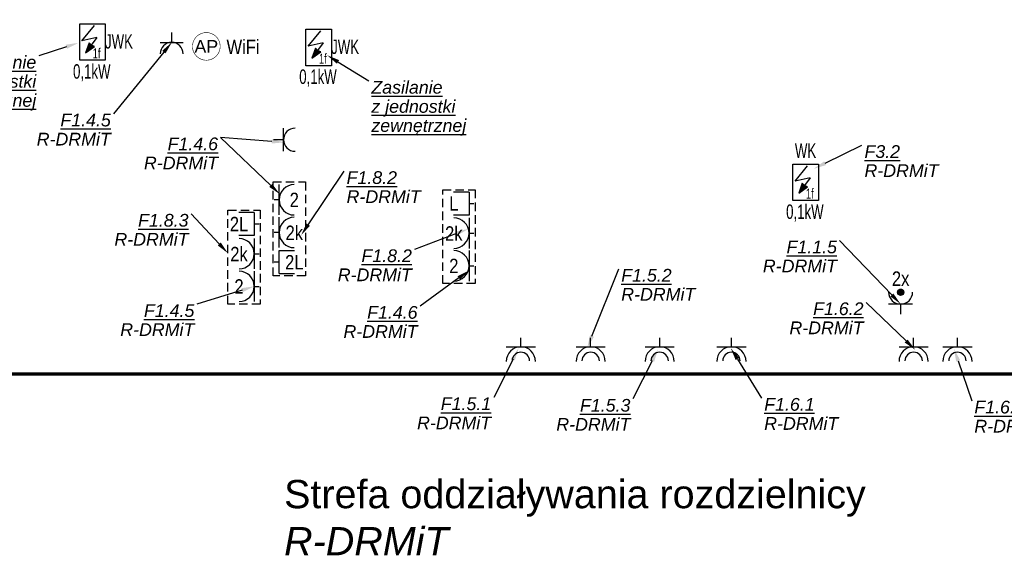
# Model space of a CAD drawing. Header units: millimetres. Extents: x 667417 to 821619, y 904330 to 1017710.
# Tile 4 of 13: x 680983 to 692580, y 904330 to 910643. Entities that reach past the tile are written whole.
import ezdxf
from ezdxf import colors
from ezdxf.entities.mleader import LeaderData, LeaderLine
from ezdxf.enums import TextEntityAlignment as Align
from ezdxf.math import Vec2, Vec3

# ---------------------------------------------------------------- set-up
doc = ezdxf.new("R2010")
doc.units = ezdxf.units.MM
doc.linetypes.add('DASHED', pattern=[0.75, 0.5, -0.25])
doc.linetypes.add('GAS_LINE', pattern=[19.05, 12.7, 0, -6.35])
for name, color, linetype in [('_IE_Adresacja obwodów', 246, 'Continuous'), ('_IE_Gniazda_230V_IP20', 5, 'Continuous'), ('_IE_Gniazda_230V_IP55', 5, 'Continuous'), ('_IE_Gniazdo podwójne_230V_IP44', 5, 'Continuous'), ('_IE_Punkty zasilania IE', 5, 'Continuous'), ('_IE_Strefy oddziaływania rozdzielnic elektrycznych', 240, 'Continuous'), ('_IE_Zestaw_PEL', 5, 'Continuous')]:
    doc.layers.add(name, color=color, linetype=linetype)
doc.layers.add('_IT_LAN_Gniazdo WIFI', color=104, linetype='Continuous', lineweight=35)
doc.styles.add('ARIAL', font='arial-narrow_[pl.allfont.net].ttf', dxfattribs={"width": 0.8})
doc.styles.get("Standard").update_dxf_attribs({"font": 'ARIAL.TTF'})

# ---------------------------------------------------------------- blocks, each defined once
blk = doc.blocks.new('*U900')
at = {"layer": '_IE_Gniazda_230V_IP55', "color": 170}
for p, q in [((0, 53.1), (0, 63.6)), ((-17.2, 53.1), (17.2, 53.2))]:
    blk.add_line(p, q, dxfattribs=at)
for centre, radius in [((0, 36), 17.2), ((0, 36.5), 10.3)]:
    blk.add_arc(centre, radius, 0.0343, 180.0343, dxfattribs=at)
blk = doc.blocks.new('*U951')
at = {"layer": '_IE_Gniazda_230V_IP20', "color": 5}
for p, q in [((-13.6, -13.6), (-13.6, 13.6)), ((-13.6, 0), (-25.3, 0))]:
    blk.add_line(p, q, dxfattribs=at)
blk.add_arc((0, 0), 13.6, 90, 270, dxfattribs=at)
blk = doc.blocks.new('Gniazdo podwójne IP44')
at = {"layer": '_IE_Gniazdo podwójne_230V_IP44'}
h = blk.add_hatch(color=256, dxfattribs=at)
edge = h.paths.add_edge_path()
edge.add_arc((0, -0.9), 4.34, 90, 450)
for p, q in [((14.1, -15), (-14.1, -15)), ((0, -15), (0, -26.7))]:
    blk.add_line(p, q, dxfattribs=at)
blk.add_circle((0, -0.9), 3.62, dxfattribs=at)
blk.add_arc((0, -0.9), 14.1, 180, 0, dxfattribs=at)
at = {"layer": '_IE_Gniazdo podwójne_230V_IP44', "style": 'ARIAL', "flags": 12}
blk.add_attdef('FUN', text='', height=17, dxfattribs=at).set_placement((0, 18.3), align=Align.MIDDLE)
blk = doc.blocks.new('*U2036')
at = {"layer": '_IE_Gniazda_230V_IP20', "color": 5}
for p, q in [((0, 13.6), (0, 25.3)), ((-13.6, 13.6), (13.6, 13.6))]:
    blk.add_line(p, q, dxfattribs=at)
blk.add_arc((0, 0), 13.6, 0, 180, dxfattribs=at)
blk = doc.blocks.new('*U2045')
at = {"layer": '_IE_Zestaw_PEL', "color": 230, "linetype": 'DASHED', "ltscale": 20}
for p, q in [((55.3, 0), (55.3, 110.6)), ((55.3, 110.6), (93.4, 110.6)), ((93.4, 110.6), (93.4, 0)), ((93.4, 0), (55.3, 0))]:
    blk.add_line(p, q, dxfattribs=at)
at = {"layer": '_IE_Zestaw_PEL'}
for p, q in [((62.4, 71.7), (62.4, 107.5)), ((62.4, 89.6), (56.8, 89.6)), ((62.4, 33.2), (62.4, 69.1)), ((62.4, 51.1), (56.8, 51.1)), ((62.4, 2.7), (62.4, 29.8)), ((62.4, 29.8), (80.7, 29.8)), ((62.4, 16.1), (56.8, 16.1)), ((62.4, 2.7), (80.7, 2.7))]:
    blk.add_line(p, q, dxfattribs=at)
for centre in [(80.3, 89.6), (80.3, 51.1)]:
    blk.add_arc(centre, 17.9, 90, 270, dxfattribs=at)
at = {"layer": '_IE_Zestaw_PEL', "color": 240, "style": 'ARIAL', "flags": 12}
for tag, p in [('G', (80.3, 89.6)), ('K', (80.3, 51.1)), ('L', (80.3, 16.1))]:
    blk.add_attdef(tag, text='', height=17, dxfattribs=at).set_placement(p, align=Align.MIDDLE)
blk = doc.blocks.new('*U2911')
at = {"layer": '_IT_LAN_Gniazdo WIFI', "color": 94, "linetype": 'ByBlock', "ltscale": 0.2, "const_width": 6.41}
blk.add_lwpolyline([(0, 163, 1), (0, -163, 1)], format="xyb", close=True, dxfattribs=at)
at = {"layer": '_IT_LAN_Gniazdo WIFI', "color": 94, "linetype": 'ByBlock', "ltscale": 0.2, "insert": (0, 0), "char_height": 150, "width": 47.09, "attachment_point": 5}
blk.add_mtext('AP', dxfattribs=at)
at = {"layer": '_IT_LAN_Gniazdo WIFI', "color": 240, "style": 'ARIAL', "flags": 12}
blk.add_attdef('WIFI', (-189, 177), '', height=170, dxfattribs=at)
blk = doc.blocks.new('*U3255')
at = {"layer": '_IE_Punkty zasilania IE'}
blk.add_hatch(color=94, dxfattribs=at).paths.add_polyline_path([(6.8, 8.7), (17.3, 16.3), (13.7, 18), (11, 20.6)])
at = {"layer": '_IE_Punkty zasilania IE', "color": 0}
for p, q in [((0, 42.9), (30.1, 42.9)), ((0, 0), (0, 42.9)), ((30.1, 42.9), (30.1, 0)), ((30.1, 0), (0, 0))]:
    blk.add_line(p, q, dxfattribs=at)
at = {"layer": '_IE_Punkty zasilania IE', "color": 94}
for p, q in [((2.5, 23), (17.3, 41)), ((20.2, 26.8), (2.5, 23)), ((20.2, 26.8), (6.8, 8.7)), ((11, 20.6), (6.8, 8.7)), ((6.8, 8.7), (17.3, 16.3)), ((13.7, 18), (11, 20.6)), ((17.3, 16.3), (13.7, 18))]:
    blk.add_line(p, q, dxfattribs=at)
at = {"layer": '_IE_Punkty zasilania IE', "color": 0, "insert": (15.3, 14.2), "char_height": 12, "attachment_point": 1, "style": 'ARIAL'}
blk.add_mtext_dynamic_manual_height_columns('1f', width=17.611, gutter_width=100, heights=[0], dxfattribs=at)
at = {"layer": '_IE_Punkty zasilania IE', "color": 0, "style": 'ARIAL', "width": 0.8, "flags": 12}
blk.add_attdef('URZADZENIE', text='', height=17, dxfattribs=at).set_placement((15, 47.9), align=Align.CENTER)
blk = doc.blocks.new('*U4594')
at = {"layer": '_IE_Zestaw_PEL', "color": 230, "linetype": 'DASHED', "ltscale": 20}
for p, q in [((17.2, -110.6), (17.2, 0)), ((17.2, 0), (55.3, 0)), ((55.3, 0), (55.3, -110.6)), ((55.3, -110.6), (17.2, -110.6))]:
    blk.add_line(p, q, dxfattribs=at)
at = {"layer": '_IE_Zestaw_PEL'}
for p, q in [((48.2, -2.7), (29.9, -2.7)), ((48.2, -2.7), (48.2, -29.8)), ((48.2, -16.1), (53.8, -16.1)), ((48.2, -29.8), (29.9, -29.8)), ((48.2, -33.2), (48.2, -69.1)), ((48.2, -51.1), (53.8, -51.1)), ((48.2, -71.7), (48.2, -107.5)), ((48.2, -89.6), (53.8, -89.6))]:
    blk.add_line(p, q, dxfattribs=at)
for centre in [(30.2, -51.1), (30.2, -89.6)]:
    blk.add_arc(centre, 17.9, 270, 90, dxfattribs=at)
at = {"layer": '_IE_Zestaw_PEL', "color": 240, "style": 'ARIAL', "flags": 12}
for tag, p in [('L2', (30.2, -16.1)), ('K2', (30.2, -51.1)), ('G2', (30.2, -89.6))]:
    blk.add_attdef(tag, text='', height=17, dxfattribs=at).set_placement(p, align=Align.MIDDLE)

msp = doc.modelspace()

# ---------------------------------------------------------------- linework, layer by layer
at = {"layer": '_IE_Strefy oddziaływania rozdzielnic elektrycznych', "linetype": 'DASHED', "ltscale": 100, "const_width": 40}
msp.add_lwpolyline([(674462, 920158), (698583, 920158), (698583, 914771), (700863, 914771), (700863, 912577), (704561, 912577), (704561, 906468), (674462, 906468)], close=True, dxfattribs=at)

# ---------------------------------------------------------------- block references
at = {"xscale": 10, "yscale": 10, "zscale": 10}
for name, p, values in [('*U2045', (683414, 907624), {'L': '2L', 'G': '2', 'K': '2k'}), ('*U4594', (685794, 908638), {'L2': 'L', 'G2': '2', 'K2': '2k'}), ('*U4594', (683264, 908396), {'L2': '2L', 'G2': '2', 'K2': '2k'})]:
    msp.add_blockref(name, p, dxfattribs=at).add_auto_attribs(values)
at = {"layer": '_IE_Gniazda_230V_IP20', "xscale": 10, "yscale": 10, "zscale": 10}
for name, p in [('*U2036', (682773, 910239)), ('*U951', (684226, 909228))]:
    msp.add_blockref(name, p, dxfattribs=at)
at = {"layer": '_IE_Gniazda_230V_IP55', "linetype": 'GAS_LINE', "xscale": 10, "yscale": 10, "zscale": 10}
for p in [(686886, 906256), (687708, 906256), (688521, 906256), (689366, 906256), (691512, 906256), (692028, 906256)]:
    msp.add_blockref('*U900', p, dxfattribs=at)
at = {"layer": '_IE_Gniazdo podwójne_230V_IP44'}
ref = msp.add_blockref('Gniazdo podwójne IP44', (691359, 907440), dxfattribs=dict(at, xscale=10, yscale=10, zscale=10))
ref.add_attrib('FUN', '2x', dxfattribs={"height": 170, "style": 'ARIAL', "flags": 12}).set_placement((691359, 907592), align=Align.MIDDLE)
at = {"layer": '_IE_Punkty zasilania IE'}
ref = msp.add_blockref('*U3255', (681690, 910164), dxfattribs=dict(at, xscale=10, yscale=10, zscale=10))
ref.add_attrib('URZADZENIE', 'JWK', dxfattribs={"color": 0, "height": 170, "style": 'ARIAL', "width": 0.8, "flags": 12}).set_placement((682152, 910302), align=Align.CENTER)
ref.add_attrib('MOC', '0,1kW', dxfattribs={"color": 0, "height": 170, "style": 'ARIAL', "width": 0.8, "flags": 12}).set_placement((681832, 909948), align=Align.CENTER)
ref = msp.add_blockref('*U3255', (684355, 910101), dxfattribs=dict(at, xscale=10, yscale=10, zscale=10))
ref.add_attrib('URZADZENIE', 'JWK', dxfattribs={"color": 0, "height": 170, "style": 'ARIAL', "width": 0.8, "flags": 12}).set_placement((684816, 910239), align=Align.CENTER)
ref.add_attrib('MOC', '0,1kW', dxfattribs={"color": 0, "height": 170, "style": 'ARIAL', "width": 0.8, "flags": 12}).set_placement((684496, 909886), align=Align.CENTER)
ref = msp.add_blockref('*U3255', (690090, 908510), dxfattribs=dict(at, xscale=10, yscale=10, zscale=10))
ref.add_attrib('URZADZENIE', 'WK', dxfattribs={"color": 0, "height": 170, "style": 'ARIAL', "width": 0.8, "flags": 12}).set_placement((690239, 909014), align=Align.CENTER)
ref.add_attrib('MOC', '0,1kW', dxfattribs={"color": 0, "height": 170, "style": 'ARIAL', "width": 0.8, "flags": 12}).set_placement((690231, 908295), align=Align.CENTER)
at = {"layer": '_IT_LAN_Gniazdo WIFI'}
ref = msp.add_blockref('*U2911', (683181, 910328), dxfattribs=at)
ref.add_attrib('WIFI', 'WiFi', (683419, 910237), dxfattribs={"color": 240, "height": 170, "style": 'ARIAL', "flags": 12})

# ---------------------------------------------------------------- texts
at = {"layer": '_IE_Strefy oddziaływania rozdzielnic elektrycznych', "linetype": 'DASHED', "ltscale": 100, "insert": (684097, 905218), "char_height": 333, "width": 8189.76, "attachment_point": 1}
msp.add_mtext('Strefa oddziaływania rozdzielnicy {\\fArial|b0|i1|c238|p34;R-DRMiT}', dxfattribs=at)

# ---------------------------------------------------------------- leaders
at = {"layer": '_IE_Adresacja obwodów'}
ml = msp.add_multileader_mtext('Standard', dxfattribs=at)
ml.set_content('{\\L\\fArial|b0|i1|c238|p34;Zasilanie\\Pz jednostki\\Pzewnętrznej}', color=256)
ml.set_leader_properties()
ml.build(insert=Vec2(0, 0))
ml.multileader.update_dxf_attribs({"has_dogleg": 0, "has_text_frame": 1, "text_left_attachment_type": 0, "text_right_attachment_type": 0, "dogleg_length": 0, "arrow_head_size": 150})
ctx = ml.context
ctx.base_point, ctx.char_height, ctx.arrow_head_size, ctx.landing_gap_size, ctx.plane_origin = Vec3(680024, 910217), 150, 150, 30, Vec3(677138, 901604)
ctx.left_attachment, ctx.right_attachment, ctx.text_align_type = 0, 0, 2
notes = []
notes.append((ctx, [(0, (1, 1, 0), (681208, 910217), (-1, 0), 0, [(0, [(681676, 910371)], 0, [])])]))
ctx.mtext.insert, ctx.mtext.width, ctx.mtext.alignment, ctx.mtext.line_spacing_factor, ctx.mtext.flow_direction = Vec3(681178, 910217), 1159.6, 3, 0.9, 5
ml = msp.add_multileader_mtext('Standard', dxfattribs=at)
ml.set_content('{\\L\\fArial|b0|i1|c238|p34;F1.4.5\\P\\lR-DRMiT}', color=256)
ml.set_leader_properties()
ml.build(insert=Vec2(0, 0))
ml.multileader.update_dxf_attribs({"has_dogleg": 0, "has_text_frame": 1, "text_left_attachment_type": 0, "text_right_attachment_type": 0, "dogleg_length": 0, "arrow_head_size": 150})
ctx = ml.context
ctx.base_point, ctx.char_height, ctx.arrow_head_size, ctx.landing_gap_size, ctx.plane_origin = Vec3(681143, 909535), 150, 150, 30, Vec3(678582, 902121)
ctx.left_attachment, ctx.right_attachment, ctx.text_align_type = 0, 0, 2
notes.append((ctx, [(0, (1, 1, 0), (682086, 909535), (-1, 0), 0, [(0, [(682776, 910377)], 0, [])])]))
ctx.mtext.insert, ctx.mtext.width, ctx.mtext.alignment, ctx.mtext.line_spacing_factor, ctx.mtext.flow_direction = Vec3(682056, 909535), 800, 3, 0.9, 5
ml = msp.add_multileader_mtext('Standard', dxfattribs=at)
ml.set_content('{\\L\\fArial|b0|i1|c238|p34;Zasilanie\\Pz jednostki\\Pzewnętrznej}', color=256)
ml.set_leader_properties()
ml.build(insert=Vec2(0, 0))
ml.multileader.update_dxf_attribs({"has_dogleg": 0, "has_text_frame": 1, "text_left_attachment_type": 0, "text_right_attachment_type": 0, "dogleg_length": 0, "arrow_head_size": 150})
ctx = ml.context
ctx.base_point, ctx.char_height, ctx.arrow_head_size, ctx.landing_gap_size, ctx.plane_origin = Vec3(685095, 909921), 150, 150, 30, Vec3(681968, 901309)
ctx.left_attachment, ctx.right_attachment = 0, 0
notes.append((ctx, [(0, (1, 1, 0), (685095, 909921), (1, 0), 0, [(0, [(684604, 910224)], 0, [])])]))
ctx.mtext.insert, ctx.mtext.width, ctx.mtext.line_spacing_factor, ctx.mtext.flow_direction = Vec3(685125, 909921), 1177, 0.9, 5
ml = msp.add_multileader_mtext('Standard', dxfattribs=at)
ml.set_content('{\\L\\fArial|b0|i1|c238|p34;F1.4.6\\P\\lR-DRMiT}', color=256)
ml.set_leader_properties()
ml.build(insert=Vec2(0, 0))
ml.multileader.update_dxf_attribs({"has_dogleg": 0, "has_text_frame": 1, "text_left_attachment_type": 0, "text_right_attachment_type": 0, "dogleg_length": 0, "arrow_head_size": 150})
ctx = ml.context
ctx.base_point, ctx.char_height, ctx.arrow_head_size, ctx.landing_gap_size, ctx.plane_origin = Vec3(682406, 909254), 150, 150, 30, Vec3(679552, 901173)
ctx.left_attachment, ctx.right_attachment, ctx.text_align_type = 0, 0, 2
notes.append((ctx, [(1, (1, 1, 0), (683349, 909254), (-1, 0), 0, [(0, [(684048, 908586)], 0, []), (1, [(684101, 909197)], 0, [])])]))
ctx.mtext.insert, ctx.mtext.width, ctx.mtext.alignment, ctx.mtext.line_spacing_factor, ctx.mtext.flow_direction = Vec3(683319, 909254), 800, 3, 0.9, 5
ml = msp.add_multileader_mtext('Standard', dxfattribs=at)
ml.set_content('{\\L\\fArial|b0|i1|c238|p34;F3.2\\P\\lR-DRMiT}', color=256)
ml.set_leader_properties()
ml.build(insert=Vec2(0, 0))
ml.multileader.update_dxf_attribs({"has_dogleg": 0, "has_text_frame": 1, "text_left_attachment_type": 0, "text_right_attachment_type": 0, "dogleg_length": 0, "arrow_head_size": 150})
ctx = ml.context
ctx.base_point, ctx.char_height, ctx.arrow_head_size, ctx.landing_gap_size, ctx.plane_origin = Vec3(690903, 909164), 150, 150, 30, Vec3(687698, 899970)
ctx.left_attachment, ctx.right_attachment = 0, 0
notes.append((ctx, [(0, (1, 1, 0), (690903, 909164), (1, 0), 0, [(0, [(690334, 908885)], 0, [])])]))
ctx.mtext.insert, ctx.mtext.width, ctx.mtext.line_spacing_factor, ctx.mtext.flow_direction = Vec3(690933, 909164), 800, 0.9, 5
ml = msp.add_multileader_mtext('Standard', dxfattribs=at)
ml.set_content('{\\L\\fArial|b0|i1|c238|p34;F1.8.2\\P\\lR-DRMiT}', color=256)
ml.set_leader_properties()
ml.build(insert=Vec2(0, 0))
ml.multileader.update_dxf_attribs({"has_dogleg": 0, "has_text_frame": 1, "text_left_attachment_type": 0, "text_right_attachment_type": 0, "dogleg_length": 0, "arrow_head_size": 150})
ctx = ml.context
ctx.base_point, ctx.char_height, ctx.arrow_head_size, ctx.landing_gap_size, ctx.plane_origin = Vec3(684803, 908857), 150, 150, 30, Vec3(681722, 901562)
ctx.left_attachment, ctx.right_attachment = 0, 0
notes.append((ctx, [(0, (1, 1, 0), (684803, 908857), (1, 0), 0, [(0, [(684297, 908102)], 0, [])])]))
ctx.mtext.insert, ctx.mtext.width, ctx.mtext.line_spacing_factor, ctx.mtext.flow_direction = Vec3(684833, 908857), 800, 0.9, 5
ml = msp.add_multileader_mtext('Standard', dxfattribs=at)
ml.set_content('{\\L\\fArial|b0|i1|c238|p34;F1.8.3\\P\\lR-DRMiT}', color=256)
ml.set_leader_properties()
ml.build(insert=Vec2(0, 0))
ml.multileader.update_dxf_attribs({"has_dogleg": 0, "has_text_frame": 1, "text_left_attachment_type": 0, "text_right_attachment_type": 0, "dogleg_length": 0, "arrow_head_size": 150})
ctx = ml.context
ctx.base_point, ctx.char_height, ctx.arrow_head_size, ctx.landing_gap_size, ctx.plane_origin = Vec3(682058, 908354), 150, 150, 30, Vec3(678477, 901712)
ctx.left_attachment, ctx.right_attachment, ctx.text_align_type = 0, 0, 2
notes.append((ctx, [(0, (1, 1, 0), (683001, 908354), (-1, 0), 0, [(0, [(683436, 907890)], 0, [])])]))
ctx.mtext.insert, ctx.mtext.width, ctx.mtext.alignment, ctx.mtext.line_spacing_factor, ctx.mtext.flow_direction = Vec3(682971, 908354), 800, 3, 0.9, 5
ml = msp.add_multileader_mtext('Standard', dxfattribs=at)
ml.set_content('{\\L\\fArial|b0|i1|c238|p34;F1.8.2\\P\\lR-DRMiT}', color=256)
ml.set_leader_properties()
ml.build(insert=Vec2(0, 0))
ml.multileader.update_dxf_attribs({"has_dogleg": 0, "has_text_frame": 1, "text_left_attachment_type": 0, "text_right_attachment_type": 0, "dogleg_length": 0, "arrow_head_size": 150})
ctx = ml.context
ctx.base_point, ctx.char_height, ctx.arrow_head_size, ctx.landing_gap_size, ctx.plane_origin = Vec3(684689, 907936), 150, 150, 30, Vec3(681693, 900892)
ctx.left_attachment, ctx.right_attachment, ctx.text_align_type = 0, 0, 2
notes.append((ctx, [(0, (1, 1, 0), (685632, 907936), (-1, 0), 0, [(0, [(686269, 908177)], 0, [])])]))
ctx.mtext.insert, ctx.mtext.width, ctx.mtext.alignment, ctx.mtext.line_spacing_factor, ctx.mtext.flow_direction = Vec3(685602, 907936), 800, 3, 0.9, 5
ml = msp.add_multileader_mtext('Standard', dxfattribs=at)
ml.set_content('{\\L\\fArial|b0|i1|c238|p34;F1.1.5\\P\\lR-DRMiT}', color=256)
ml.set_leader_properties()
ml.build(insert=Vec2(0, 0))
ml.multileader.update_dxf_attribs({"has_dogleg": 0, "has_text_frame": 1, "text_left_attachment_type": 0, "text_right_attachment_type": 0, "dogleg_length": 0, "arrow_head_size": 150})
ctx = ml.context
ctx.base_point, ctx.char_height, ctx.arrow_head_size, ctx.landing_gap_size, ctx.plane_origin = Vec3(689696, 908040), 150, 150, 30, Vec3(686858, 899695)
ctx.left_attachment, ctx.right_attachment, ctx.text_align_type = 0, 0, 2
notes.append((ctx, [(0, (1, 1, 0), (690639, 908040), (-1, 0), 0, [(0, [(691359, 907291)], 0, [])])]))
ctx.mtext.insert, ctx.mtext.width, ctx.mtext.alignment, ctx.mtext.line_spacing_factor, ctx.mtext.flow_direction = Vec3(690609, 908040), 800, 3, 0.9, 5
ml = msp.add_multileader_mtext('Standard', dxfattribs=at)
ml.set_content('{\\L\\fArial|b0|i1|c238|p34;F1.4.6\\P\\lR-DRMiT}', color=256)
ml.set_leader_properties()
ml.build(insert=Vec2(0, 0))
ml.multileader.update_dxf_attribs({"has_dogleg": 0, "has_text_frame": 1, "text_left_attachment_type": 0, "text_right_attachment_type": 0, "dogleg_length": 0, "arrow_head_size": 150})
ctx = ml.context
ctx.base_point, ctx.char_height, ctx.arrow_head_size, ctx.landing_gap_size, ctx.plane_origin = Vec3(684757, 907268), 150, 150, 30, Vec3(681455, 899186)
ctx.left_attachment, ctx.right_attachment, ctx.text_align_type = 0, 0, 2
notes.append((ctx, [(1, (1, 1, 0), (685699, 907268), (-1, 0), 0, [(0, [(686276, 907687)], 0, []), (1, [(686276, 907687)], 0, [])])]))
ctx.mtext.insert, ctx.mtext.width, ctx.mtext.alignment, ctx.mtext.line_spacing_factor, ctx.mtext.flow_direction = Vec3(685669, 907268), 800, 3, 0.9, 5
ml = msp.add_multileader_mtext('Standard', dxfattribs=at)
ml.set_content('{\\L\\fArial|b0|i1|c238|p34;F1.5.2\\P\\lR-DRMiT}', color=256)
ml.set_leader_properties()
ml.build(insert=Vec2(0, 0))
ml.multileader.update_dxf_attribs({"has_dogleg": 0, "has_text_frame": 1, "text_left_attachment_type": 0, "text_right_attachment_type": 0, "dogleg_length": 0, "arrow_head_size": 150})
ctx = ml.context
ctx.base_point, ctx.char_height, ctx.arrow_head_size, ctx.landing_gap_size, ctx.plane_origin = Vec3(688038, 907706), 150, 150, 30, Vec3(684642, 900677)
ctx.left_attachment, ctx.right_attachment = 0, 0
notes.append((ctx, [(0, (1, 1, 0), (688038, 907706), (1, 0), 0, [(0, [(687668, 906775)], 0, [])])]))
ctx.mtext.insert, ctx.mtext.width, ctx.mtext.line_spacing_factor, ctx.mtext.flow_direction = Vec3(688068, 907706), 800, 0.9, 5
ml = msp.add_multileader_mtext('Standard', dxfattribs=at)
ml.set_content('{\\L\\fArial|b0|i1|c238|p34;F1.4.5\\P\\lR-DRMiT}', color=256)
ml.set_leader_properties()
ml.build(insert=Vec2(0, 0))
ml.multileader.update_dxf_attribs({"has_dogleg": 0, "has_text_frame": 1, "text_left_attachment_type": 0, "text_right_attachment_type": 0, "dogleg_length": 0, "arrow_head_size": 150})
ctx = ml.context
ctx.base_point, ctx.char_height, ctx.arrow_head_size, ctx.landing_gap_size, ctx.plane_origin = Vec3(682127, 907290), 150, 150, 30, Vec3(679218, 899978)
ctx.left_attachment, ctx.right_attachment, ctx.text_align_type = 0, 0, 2
notes.append((ctx, [(0, (1, 1, 0), (683070, 907290), (-1, 0), 0, [(0, [(683746, 907500)], 0, [])])]))
ctx.mtext.insert, ctx.mtext.width, ctx.mtext.alignment, ctx.mtext.line_spacing_factor, ctx.mtext.flow_direction = Vec3(683040, 907290), 800, 3, 0.9, 5
ml = msp.add_multileader_mtext('Standard', dxfattribs=at)
ml.set_content('{\\L\\fArial|b0|i1|c238|p34;F1.6.2\\P\\lR-DRMiT}', color=256)
ml.set_leader_properties()
ml.build(insert=Vec2(0, 0))
ml.multileader.update_dxf_attribs({"has_dogleg": 0, "has_text_frame": 1, "text_left_attachment_type": 0, "text_right_attachment_type": 0, "dogleg_length": 0, "arrow_head_size": 150})
ctx = ml.context
ctx.base_point, ctx.char_height, ctx.arrow_head_size, ctx.landing_gap_size, ctx.plane_origin = Vec3(690009, 907311), 150, 150, 30, Vec3(686808, 900128)
ctx.left_attachment, ctx.right_attachment, ctx.text_align_type = 0, 0, 2
notes.append((ctx, [(0, (1, 1, 0), (690952, 907311), (-1, 0), 0, [(0, [(691531, 906752)], 0, [])])]))
ctx.mtext.insert, ctx.mtext.width, ctx.mtext.alignment, ctx.mtext.line_spacing_factor, ctx.mtext.flow_direction = Vec3(690922, 907311), 800, 3, 0.9, 5
ml = msp.add_multileader_mtext('Standard', dxfattribs=at)
ml.set_content('{\\L\\fArial|b0|i1|c238|p34;F1.5.1\\P\\lR-DRMiT}', color=256)
ml.set_leader_properties()
ml.build(insert=Vec2(0, 0))
ml.multileader.update_dxf_attribs({"has_dogleg": 0, "has_text_frame": 1, "text_left_attachment_type": 0, "text_right_attachment_type": 0, "dogleg_length": 0, "arrow_head_size": 150})
ctx = ml.context
ctx.base_point, ctx.char_height, ctx.arrow_head_size, ctx.landing_gap_size, ctx.plane_origin = Vec3(685623, 906191), 150, 150, 30, Vec3(682421, 899008)
ctx.left_attachment, ctx.right_attachment, ctx.text_align_type = 0, 0, 2
notes.append((ctx, [(0, (1, 1, 0), (686566, 906191), (-1, 0), 0, [(0, [(686861, 906774)], 0, [])])]))
ctx.mtext.insert, ctx.mtext.width, ctx.mtext.alignment, ctx.mtext.line_spacing_factor, ctx.mtext.flow_direction = Vec3(686536, 906191), 800, 3, 0.9, 5
ml = msp.add_multileader_mtext('Standard', dxfattribs=at)
ml.set_content('{\\L\\fArial|b0|i1|c238|p34;F1.5.3\\P\\lR-DRMiT}', color=256)
ml.set_leader_properties()
ml.build(insert=Vec2(0, 0))
ml.multileader.update_dxf_attribs({"has_dogleg": 0, "has_text_frame": 1, "text_left_attachment_type": 0, "text_right_attachment_type": 0, "dogleg_length": 0, "arrow_head_size": 150})
ctx = ml.context
ctx.base_point, ctx.char_height, ctx.arrow_head_size, ctx.landing_gap_size, ctx.plane_origin = Vec3(687263, 906173), 150, 150, 30, Vec3(684062, 898990)
ctx.left_attachment, ctx.right_attachment, ctx.text_align_type = 0, 0, 2
notes.append((ctx, [(0, (1, 1, 0), (688206, 906173), (-1, 0), 0, [(0, [(688501, 906756)], 0, [])])]))
ctx.mtext.insert, ctx.mtext.width, ctx.mtext.alignment, ctx.mtext.line_spacing_factor, ctx.mtext.flow_direction = Vec3(688176, 906173), 800, 3, 0.9, 5
ml = msp.add_multileader_mtext('Standard', dxfattribs=at)
ml.set_content('{\\L\\fArial|b0|i1|c238|p34;F1.6.1\\P\\lR-DRMiT}', color=256)
ml.set_leader_properties()
ml.build(insert=Vec2(0, 0))
ml.multileader.update_dxf_attribs({"has_dogleg": 0, "has_text_frame": 1, "text_left_attachment_type": 0, "text_right_attachment_type": 0, "dogleg_length": 0, "arrow_head_size": 150})
ctx = ml.context
ctx.base_point, ctx.char_height, ctx.arrow_head_size, ctx.landing_gap_size, ctx.plane_origin = Vec3(689722, 906184), 150, 150, 30, Vec3(686521, 899002)
ctx.left_attachment, ctx.right_attachment = 0, 0
notes.append((ctx, [(0, (1, 1, 0), (689722, 906184), (1, 0), 0, [(0, [(689358, 906771)], 0, [])])]))
ctx.mtext.insert, ctx.mtext.width, ctx.mtext.line_spacing_factor, ctx.mtext.flow_direction = Vec3(689752, 906184), 800, 0.9, 5
ml = msp.add_multileader_mtext('Standard', dxfattribs=at)
ml.set_content('{\\L\\fArial|b0|i1|c238|p34;F1.6.3\\P\\lR-DRMiT}', color=256)
ml.set_leader_properties()
ml.build(insert=Vec2(0, 0))
ml.multileader.update_dxf_attribs({"has_dogleg": 0, "has_text_frame": 1, "text_left_attachment_type": 0, "text_right_attachment_type": 0, "dogleg_length": 0, "arrow_head_size": 150})
ctx = ml.context
ctx.base_point, ctx.char_height, ctx.arrow_head_size, ctx.landing_gap_size, ctx.plane_origin = Vec3(692197, 906152), 150, 150, 30, Vec3(689151, 898995)
ctx.left_attachment, ctx.right_attachment = 0, 0
notes.append((ctx, [(0, (1, 1, 0), (692197, 906152), (1, 0), 0, [(0, [(691988, 906764)], 0, [])])]))
ctx.mtext.insert, ctx.mtext.width, ctx.mtext.line_spacing_factor, ctx.mtext.flow_direction = Vec3(692227, 906152), 800, 0.9, 5
for ctx, leaders in notes:
    for number, flags, end, landing, length, lines in leaders:
        leader = LeaderData()
        leader.index, (leader.has_last_leader_line, leader.has_dogleg_vector, leader.attachment_direction) = number, flags
        leader.last_leader_point, leader.dogleg_vector, leader.dogleg_length = Vec3(end), Vec3(landing), length
        for number, points, colour, breaks in lines:
            line = LeaderLine()
            line.index, line.vertices, line.color, line.breaks = number, Vec3.list(points), colors.encode_raw_color(colour), breaks
            leader.lines.append(line)
        ctx.leaders.append(leader)

doc.saveas('drawing.dxf')
